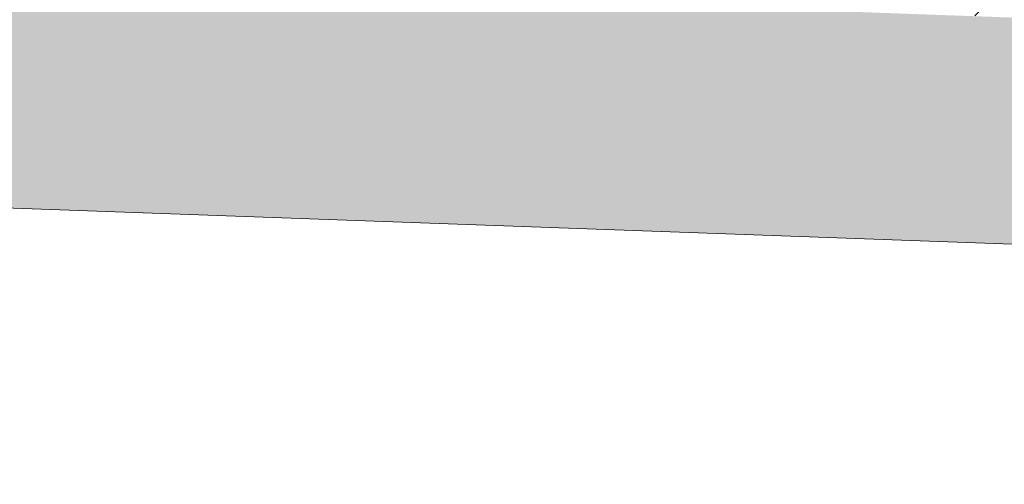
# Model space of a CAD drawing. Header units: millimetres. Extents: x 297264 to 416219, y -77299 to -23696.
# Tile 117 of 187: x 328169 to 328603, y -26124 to -25919. Entities that reach past the tile are written whole.
import ezdxf

# ---------------------------------------------------------------- set-up
doc = ezdxf.new("R2010")
doc.units = ezdxf.units.MM
doc.header["$LTSCALE"] = 2.5
doc.layers.add('ELEVATION 1', color=143, linetype='Continuous', lineweight=18)
doc.layers.add('HATCH LIGHT', color=250, linetype='Continuous', lineweight=0)

msp = doc.modelspace()

# ---------------------------------------------------------------- hatches: boundary and pattern name
at = {"layer": 'HATCH LIGHT', "true_color": 0x636466}
h = msp.add_hatch(dxfattribs=at)
h.set_pattern_fill('ANSI32', color=251, scale=6)
h.set_pattern_definition([(45, (257511.52, -46725.026), (-40.411153, 40.411153), []), (45, (257538.46, -46725.026), (-40.411153, 40.411153), [])])
h.paths.add_polyline_path([(334654.36, -32589.97), (334460.42, -32638.82), (334641.96, -33359.69), (322089.31, -33359.58, -0.000263), (322074.78, -33559.58), (334898.57, -33559.7)])
h.paths.add_polyline_path([(322503.25, -25157.06), (322303.17, -25157.06, -0.011972), (321821.95, -34256.03), (322022.54, -34256.03, 0.01196)])
h.paths.add_polyline_path([(322486.88, -25697.6), (332165.82, -26046.56, 0.003501), (332659.89, -26800.64), (332827.52, -26691.53), (332277.41, -25850.46), (322493.11, -25497.7, -0.000262)])
h = msp.add_hatch(dxfattribs=at)
h.set_pattern_fill('ANSI36', color=251, scale=7)
h.set_pattern_definition([(45, (257511.52, -46725.026), (11.786586, 43.2174826), [55.5625, -11.1125, 0, -11.1125])])
h.paths.add_polyline_path([(328611.92, -26788.95), (329551.31, -26822.82), (329579.05, -26053.37), (332110.11, -26144.62), (332576.63, -26856.03), (332659.89, -26800.64, -0.003501), (332165.82, -26046.56), (329112.95, -25936.69, -0.403697), (329498.54, -26336.43, -1), (328698.54, -26336.43, -0.424809), (329112.95, -25936.69), (325280.42, -25798.4), (325276.82, -25898.26), (328639.66, -26019.5)])

# ---------------------------------------------------------------- linework, layer by layer
at = {"layer": 'ELEVATION 1'}
msp.add_lwpolyline([(332659.89, -26800.64), (332576.63, -26856.03), (332110.11, -26144.62), (329579.05, -26053.37), (329551.31, -26822.82), (328611.92, -26788.95), (328639.66, -26019.5), (325276.82, -25898.26)], dxfattribs=at)

doc.saveas('drawing.dxf')
